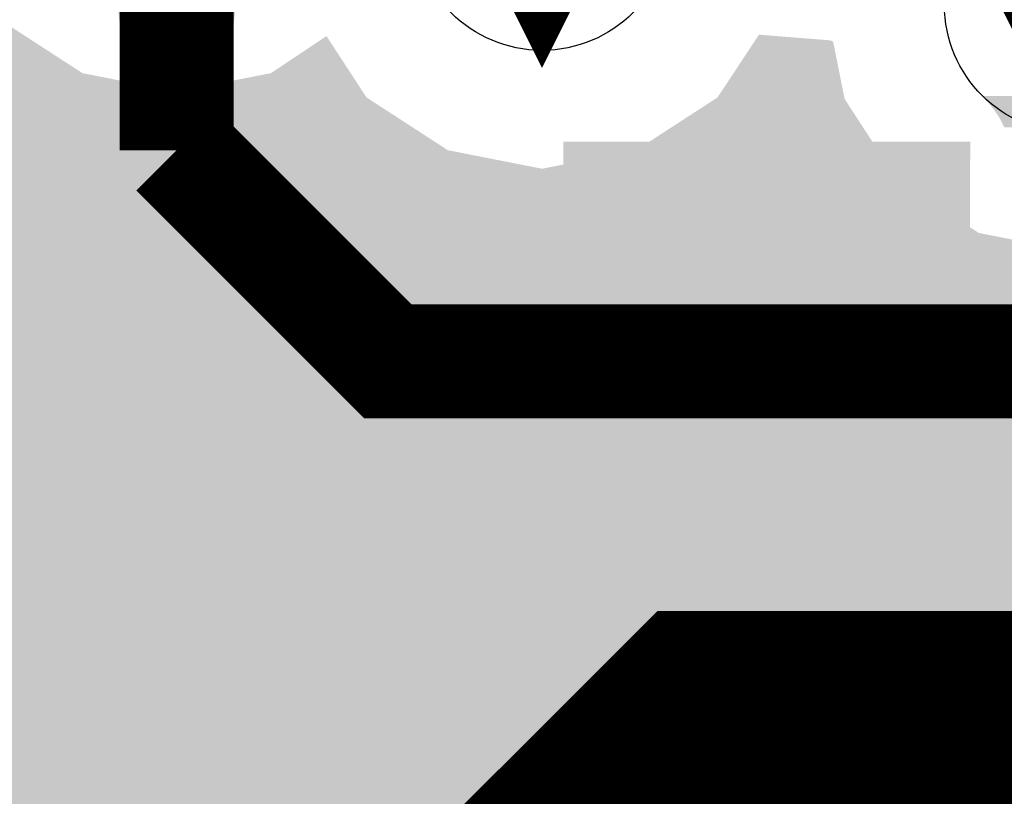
# Model space of a CAD drawing. Extents: x -0.05 to 0.95, y -0.15 to 2.1.
# Tile 46 of 188: x 0.2902 to 0.3592, y 0.3415 to 0.396. Entities that reach past the tile are written whole.
import ezdxf

# ---------------------------------------------------------------- set-up
doc = ezdxf.new("R2010")
doc.units = 0
doc.layers.get('0').update_dxf_attribs({"linetype": 'CONTINUOUS'})
for name, color, linetype in [('LTE_IOT_23_CLICK_V101A_G1', 7, 'CONTINUOUS'), ('LTE_IOT_23_CLICK_V101A_G2', 6, 'CONTINUOUS'), ('LTE_IOT_23_CLICK_V101A_GBL', 1, 'CONTINUOUS'), ('LTE_IOT_23_CLICK_V101A_GD1', 10, 'CONTINUOUS'), ('LTE_IOT_23_CLICK_V101A_GTL', 12, 'CONTINUOUS'), ('LTE_IOT_23_CLICK_V101A_GTO', 11, 'CONTINUOUS')]:
    doc.layers.add(name, color=color, linetype=linetype)

# ---------------------------------------------------------------- blocks, each defined once
blk = doc.blocks.new('ROUND_6')
blk.add_circle((0, 0), 0.009)

msp = doc.modelspace()

# ---------------------------------------------------------------- linework, layer by layer
at = {"layer": 'LTE_IOT_23_CLICK_V101A_G1'}
for points in [[(0.039843, 0.3922), (0.040297, 0.3959), (0.2946, 0.3922), (0.2889, 0.3959)], [(0.3078, 0.3922), (0.3117, 0.394799), (0.313393, 0.3922), (0.3117, 0.394799)], [(0.341737, 0.3945), (0.342001, 0.3949), (0.347, 0.3945), (0.342001, 0.3949)], [(0.3391, 0.3905), (0.341671, 0.3944), (0.34798, 0.3905), (0.3472, 0.3944)], [(0.341671, 0.3944), (0.341737, 0.3945), (0.3472, 0.3944), (0.347, 0.3945)], [(0.039684, 0.3909), (0.039843, 0.3922), (0.3012, 0.3909), (0.2946, 0.3922)], [(0.3012, 0.3909), (0.3078, 0.3922), (0.31424, 0.3909), (0.313393, 0.3922)], [(0.0395, 0.3894), (0.039635, 0.3905), (0.316194, 0.3894), (0.3145, 0.3905)], [(0.039635, 0.3905), (0.039684, 0.3909), (0.3145, 0.3905), (0.31424, 0.3909)], [(0.338946, 0.3904), (0.3391, 0.3905), (0.348, 0.3904), (0.34798, 0.3905)], [(0.3581, 0.3901), (0.357701, 0.390599), (0.3699, 0.3901), (0.370299, 0.390599)], [(0.3334, 0.3868), (0.338946, 0.3904), (0.350337, 0.3868), (0.348, 0.3904)], [(0.3585, 0.3896), (0.3581, 0.3901), (0.3695, 0.3896), (0.3699, 0.3901)], [(0.038412, 0.3868), (0.0395, 0.3894), (0.3202, 0.3868), (0.316194, 0.3894)], [(0.3589, 0.389), (0.3585, 0.3896), (0.3691, 0.389), (0.3695, 0.3896)], [(0.3592, 0.3884), (0.3589, 0.389), (0.3688, 0.3884), (0.3691, 0.389)], [(0.037868, 0.3855), (0.038412, 0.3868), (0.3268, 0.3855), (0.3202, 0.3868)], [(0.3268, 0.3855), (0.3334, 0.3868), (0.351181, 0.3855), (0.350337, 0.3868)], [(0.037534, 0.3847), (0.037868, 0.3855), (0.3517, 0.3847), (0.351181, 0.3855)], [(0.0354, 0.3796), (0.037533, 0.384699), (0.3518, 0.3796), (0.3518, 0.384699)], [(0.037533, 0.384699), (0.037534, 0.3847), (0.3518, 0.384699), (0.3517, 0.3847)], [(0.0289, 0.3711), (0.0354, 0.3796), (0.3518, 0.3711), (0.3518, 0.3796)], [(0.0204, 0.3646), (0.0289, 0.3711), (0.3518, 0.3646), (0.3518, 0.3711)], [(0.011795, 0.361), (0.0204, 0.3646), (0.3518, 0.361), (0.3518, 0.3646)], [(0.0106, 0.3605), (0.011795, 0.361), (0.351896, 0.3605), (0.3518, 0.361)], [(0, 0.3592), (0.0106, 0.3605), (0.352145, 0.3592), (0.351896, 0.3605)], [(-0.0388, 0.3563), (-0.0388, 0.3592), (0.3527, 0.3563), (0.352145, 0.3592)], [(-0.0388, 0.3523), (-0.0388, 0.3563), (0.3553, 0.3523), (0.3527, 0.3563)], [(-0.0388, 0.3409), (-0.0388, 0.3523), (0.3667, 0.3409), (0.3553, 0.3523)]]:
    msp.add_solid(points, dxfattribs=at)
at = {"layer": 'LTE_IOT_23_CLICK_V101A_G2'}
for points in [[(0.2702, 0.3922), (0.2702, 0.3959), (0.2946, 0.3922), (0.2889, 0.3959)], [(0.3078, 0.3922), (0.311699, 0.3948), (0.313393, 0.3922), (0.311699, 0.3948)], [(0.341736, 0.3945), (0.342, 0.3949), (0.347, 0.3945), (0.342, 0.3949)], [(0.3391, 0.3905), (0.34167, 0.3944), (0.34798, 0.3905), (0.3472, 0.3944)], [(0.34167, 0.3944), (0.341736, 0.3945), (0.3472, 0.3944), (0.347, 0.3945)], [(0.2702, 0.3909), (0.2702, 0.3922), (0.3012, 0.3909), (0.2946, 0.3922)], [(0.3012, 0.3909), (0.3078, 0.3922), (0.31424, 0.3909), (0.313393, 0.3922)], [(0.2702, 0.3905), (0.2702, 0.3909), (0.3145, 0.3905), (0.31424, 0.3909)], [(0.2702, 0.3868), (0.2702, 0.3905), (0.3202, 0.3868), (0.3145, 0.3905)], [(0.338946, 0.3904), (0.3391, 0.3905), (0.348, 0.3904), (0.34798, 0.3905)], [(0.3334, 0.3868), (0.338946, 0.3904), (0.350337, 0.3868), (0.348, 0.3904)], [(0.2702, 0.3855), (0.2702, 0.3868), (0.3268, 0.3855), (0.3202, 0.3868)], [(0.3268, 0.3855), (0.3334, 0.3868), (0.351181, 0.3855), (0.350337, 0.3868)], [(0.2702, 0.3847), (0.2702, 0.3855), (0.3517, 0.3847), (0.351181, 0.3855)], [(0.2702, 0.381), (0.2702, 0.3847), (0.3574, 0.381), (0.3517, 0.3847)], [(0.2702, 0.3797), (0.2702, 0.381), (0.364, 0.3797), (0.3574, 0.381)], [(0.2702, 0.3621), (0.2702, 0.3797), (0.4338, 0.3621), (0.4338, 0.3797)], [(0.2917, 0.3407), (0.2702, 0.3621), (0.4338, 0.3407), (0.4338, 0.3621)]]:
    msp.add_solid(points, dxfattribs=at)
at = {"layer": 'LTE_IOT_23_CLICK_V101A_GBL', "const_width": 0.008}
for points in [[(0.3012, 0.3868), (0.3012, 0.4082)], [(0.3012, 0.3868), (0.316, 0.372), (0.438, 0.372)]]:
    msp.add_lwpolyline(points, dxfattribs=at)
at = {"layer": 'LTE_IOT_23_CLICK_V101A_GBL'}
for points in [[(0.2972, 0.3957), (0.2971, 0.3966), (0.3052, 0.3957), (0.3053, 0.3966)], [(0.2972, 0.394701), (0.2972, 0.3957), (0.305199, 0.394701), (0.3052, 0.3957)], [(0.305199, 0.3947), (0.2972, 0.394701), (0.305199, 0.3947), (0.305199, 0.394701)], [(0.2547, 0.3781), (0.2547, 0.3821), (0.2926, 0.3781), (0.2899, 0.3821)], [(0.2547, 0.3717), (0.2547, 0.3781), (0.298957, 0.3717), (0.2926, 0.3781)], [(0.2535, 0.3655), (0.2547, 0.3717), (0.305115, 0.3655), (0.298957, 0.3717)], [(0.252006, 0.3633), (0.2535, 0.3655), (0.3073, 0.3633), (0.305115, 0.3655)], [(0.25024, 0.3607), (0.252006, 0.3633), (0.3113, 0.3607), (0.3073, 0.3633)], [(0.249294, 0.3598), (0.2499, 0.3602), (0.316, 0.3598), (0.313912, 0.3602)], [(0.2499, 0.3602), (0.25024, 0.3607), (0.313912, 0.3602), (0.3113, 0.3607)], [(0.248689, 0.3594), (0.249294, 0.3598), (0.636, 0.3594), (0.633933, 0.3598)], [(0.2446, 0.3567), (0.248689, 0.3594), (0.850001, 0.3567), (0.850001, 0.3594)], [(0.2384, 0.3554), (0.2446, 0.3567), (0.850001, 0.3554), (0.850001, 0.3567)], [(0.05, 0.3487), (0.05, 0.3554), (0.850001, 0.3487), (0.850001, 0.3554)], [(0.05, 0.3474), (0.05, 0.3487), (0.6367, 0.3474), (0.6429, 0.3487)], [(0.05, 0.3439), (0.05, 0.3474), (0.6314, 0.3439), (0.6367, 0.3474)], [(0.05, 0.3386), (0.05, 0.3439), (0.6278, 0.3386), (0.6314, 0.3439)]]:
    msp.add_solid(points, dxfattribs=at)
at = {"layer": 'LTE_IOT_23_CLICK_V101A_GD1', "const_width": 0.002}
for points in [[(0.3268, 0.3948), (0.3188, 0.4108), (0.3348, 0.4108), (0.3268, 0.3948)], [(0.364, 0.389), (0.356, 0.405), (0.372, 0.405), (0.364, 0.389)]]:
    msp.add_lwpolyline(points, dxfattribs=at)
at = {"layer": 'LTE_IOT_23_CLICK_V101A_GTL', "const_width": 0.015}
msp.add_lwpolyline([(0.055, 0.1), (0.159, 0.204), (0.245, 0.204), (0.303, 0.262), (0.303, 0.312), (0.338, 0.347), (0.472, 0.347), (0.4813, 0.3377)], dxfattribs=at)
at = {"layer": 'LTE_IOT_23_CLICK_V101A_GTL'}
for points in [[(0.050001, 0.3922), (0.050001, 0.3959), (0.2946, 0.3922), (0.2889, 0.3959)], [(0.3078, 0.3922), (0.311701, 0.394799), (0.313393, 0.3922), (0.311701, 0.394799)], [(0.341737, 0.3945), (0.342001, 0.3949), (0.347, 0.3945), (0.342001, 0.3949)], [(0.3391, 0.3905), (0.341671, 0.3944), (0.34798, 0.3905), (0.3472, 0.3944)], [(0.341671, 0.3944), (0.341737, 0.3945), (0.3472, 0.3944), (0.347, 0.3945)], [(0.050001, 0.3909), (0.050001, 0.3922), (0.3012, 0.3909), (0.2946, 0.3922)], [(0.3012, 0.3909), (0.3078, 0.3922), (0.31424, 0.3909), (0.313393, 0.3922)], [(0.050001, 0.3905), (0.050001, 0.3909), (0.3145, 0.3905), (0.31424, 0.3909)], [(0.050001, 0.3868), (0.050001, 0.3905), (0.3202, 0.3868), (0.3145, 0.3905)], [(0.338946, 0.3904), (0.3391, 0.3905), (0.348, 0.3904), (0.34798, 0.3905)], [(0.3334, 0.3868), (0.338946, 0.3904), (0.350337, 0.3868), (0.348, 0.3904)], [(0.050001, 0.3855), (0.050001, 0.3868), (0.3268, 0.3855), (0.3202, 0.3868)], [(0.3268, 0.3855), (0.3334, 0.3868), (0.351181, 0.3855), (0.350337, 0.3868)], [(0.050001, 0.3847), (0.050001, 0.3855), (0.3517, 0.3847), (0.351181, 0.3855)], [(0.050001, 0.381), (0.050001, 0.3847), (0.3574, 0.381), (0.3517, 0.3847)], [(0.050001, 0.3797), (0.050001, 0.381), (0.364, 0.3797), (0.3574, 0.381)], [(0.050001, 0.3785), (0.050001, 0.3797), (0.4968, 0.3785), (0.49656, 0.3797)], [(0.050001, 0.3739), (0.050001, 0.3785), (0.4999, 0.3739), (0.4968, 0.3785)], [(0.05, 0.3628), (0.050001, 0.3739), (0.511, 0.3628), (0.4999, 0.3739)], [(0.05, 0.3616), (0.05, 0.3628), (0.332, 0.3616), (0.338, 0.3628)], [(0.05, 0.3582), (0.05, 0.3616), (0.3268, 0.3582), (0.332, 0.3616)], [(0.05, 0.341), (0.05, 0.3582), (0.3096, 0.341), (0.3268, 0.3582)]]:
    msp.add_solid(points, dxfattribs=at)
at = {"layer": 'LTE_IOT_23_CLICK_V101A_GTO'}
for points in [[(0.3016, 0.3877), (0.3029, 0.3879), (0.31, 0.3877), (0.3091, 0.3879)], [(0.3029, 0.3879), (0.3036, 0.388), (0.3091, 0.3879), (0.3084, 0.388)], [(0.3036, 0.388), (0.3043, 0.3881), (0.3077, 0.388), (0.3071, 0.3881)], [(0.2986, 0.3869), (0.2995, 0.3872), (0.3132, 0.3869), (0.3123, 0.3872)], [(0.2995, 0.3872), (0.3, 0.3873), (0.3123, 0.3872), (0.312, 0.3873)], [(0.3, 0.3873), (0.30025, 0.3874), (0.312, 0.3873), (0.3117, 0.3874)], [(0.30025, 0.3874), (0.3005, 0.3875), (0.3117, 0.3874), (0.311133, 0.3875)], [(0.3005, 0.3875), (0.3016, 0.3877), (0.311133, 0.3875), (0.31, 0.3877)], [(0.328301, 0.387399), (0.328301, 0.3874), (0.3568, 0.387399), (0.328301, 0.3874)], [(0.328301, 0.3809), (0.328301, 0.387399), (0.356799, 0.3809), (0.3568, 0.387399)], [(0.2972, 0.3862), (0.29764, 0.3864), (0.3148, 0.3862), (0.3144, 0.3864)], [(0.29764, 0.3864), (0.2983, 0.3867), (0.3144, 0.3864), (0.313725, 0.3867)], [(0.2983, 0.3867), (0.2984, 0.3867), (0.313725, 0.3867), (0.313724, 0.3867)], [(0.2984, 0.3867), (0.2985, 0.3868), (0.313724, 0.3867), (0.3135, 0.3868)], [(0.2985, 0.3868), (0.2986, 0.3869), (0.3135, 0.3868), (0.3132, 0.3869)], [(0.2963, 0.3856), (0.2969, 0.386), (0.31584, 0.3856), (0.3152, 0.386)], [(0.2969, 0.386), (0.2972, 0.3862), (0.3152, 0.386), (0.3148, 0.3862)], [(0.2954, 0.3849), (0.296171, 0.3855), (0.3167, 0.3849), (0.316, 0.3855)], [(0.296171, 0.3855), (0.2963, 0.3856), (0.316, 0.3855), (0.31584, 0.3856)], [(0.2942, 0.3837), (0.2949, 0.3844), (0.317825, 0.3837), (0.3173, 0.3844)], [(0.2949, 0.3844), (0.2951, 0.3846), (0.3173, 0.3844), (0.3171, 0.3846)], [(0.2951, 0.3846), (0.2952, 0.3847), (0.3171, 0.3846), (0.3169, 0.3847)], [(0.2952, 0.3847), (0.295399, 0.384899), (0.3169, 0.3847), (0.3168, 0.384899)], [(0.295399, 0.384899), (0.2954, 0.3849), (0.3168, 0.384899), (0.3167, 0.3849)], [(0.2939, 0.3833), (0.2942, 0.3837), (0.318125, 0.3833), (0.317825, 0.3837)], [(0.2935, 0.3829), (0.2938, 0.3832), (0.31844, 0.3829), (0.3182, 0.3832)], [(0.2938, 0.3832), (0.2939, 0.3833), (0.3182, 0.3832), (0.318125, 0.3833)], [(0.2931, 0.3821), (0.2934, 0.3827), (0.319, 0.3821), (0.3186, 0.3827)], [(0.2934, 0.3827), (0.2935, 0.3829), (0.3186, 0.3827), (0.31844, 0.3829)], [(0.29284, 0.3815), (0.29288, 0.3816), (0.3039, 0.3815), (0.3046, 0.3816)], [(0.29288, 0.3816), (0.29292, 0.3817), (0.3046, 0.3816), (0.3052, 0.3817)], [(0.29292, 0.3817), (0.293, 0.3819), (0.3192, 0.3817), (0.3191, 0.3819)], [(0.293, 0.3819), (0.2931, 0.3821), (0.3191, 0.3819), (0.319, 0.3821)], [(0.307, 0.3816), (0.3058, 0.3817), (0.31925, 0.3816), (0.3192, 0.3817)], [(0.308, 0.3815), (0.307, 0.3816), (0.3193, 0.3815), (0.31925, 0.3816)], [(0.292533, 0.3807), (0.2926, 0.3809), (0.3014, 0.3807), (0.3018, 0.3809)], [(0.2926, 0.3809), (0.29268, 0.3811), (0.3018, 0.3809), (0.3022, 0.3811)], [(0.29268, 0.3811), (0.2928, 0.3814), (0.3022, 0.3811), (0.3031, 0.3814)], [(0.2928, 0.3814), (0.29284, 0.3815), (0.3031, 0.3814), (0.3039, 0.3815)], [(0.3088, 0.3812), (0.308, 0.3815), (0.319412, 0.3812), (0.3193, 0.3815)], [(0.3095, 0.381), (0.3088, 0.3812), (0.319487, 0.381), (0.319412, 0.3812)], [(0.31, 0.3808), (0.3095, 0.381), (0.319563, 0.3808), (0.319487, 0.381)], [(0.3283, 0.3724), (0.328301, 0.380899), (0.336101, 0.3724), (0.3361, 0.380899)], [(0.328301, 0.380899), (0.328301, 0.3809), (0.3361, 0.380899), (0.356799, 0.3809)], [(0.2923, 0.38), (0.292367, 0.3802), (0.3003, 0.38), (0.3005, 0.3802)], [(0.292367, 0.3802), (0.292533, 0.3807), (0.3006, 0.3802), (0.3014, 0.3807)], [(0.292367, 0.3802), (0.292367, 0.3802), (0.3005, 0.3802), (0.3006, 0.3802)], [(0.3102, 0.3807), (0.31, 0.3808), (0.3196, 0.3807), (0.319563, 0.3808)], [(0.3104, 0.3806), (0.3102, 0.3807), (0.319643, 0.3806), (0.3196, 0.3807)], [(0.3106, 0.3804), (0.3104, 0.3806), (0.319729, 0.3804), (0.319643, 0.3806)], [(0.311033, 0.38), (0.3107, 0.3804), (0.3199, 0.38), (0.319729, 0.3804)], [(0.292144, 0.3793), (0.292278, 0.3799), (0.2998, 0.3793), (0.3002, 0.3799)], [(0.292278, 0.3799), (0.2923, 0.38), (0.3002, 0.3799), (0.3003, 0.38)], [(0.3112, 0.3798), (0.311033, 0.38), (0.319975, 0.3798), (0.3199, 0.38)], [(0.311629, 0.3792), (0.3112, 0.3798), (0.3202, 0.3792), (0.319975, 0.3798)], [(0.292, 0.3784), (0.292071, 0.3789), (0.2994, 0.3784), (0.2995, 0.3789)], [(0.292071, 0.3789), (0.2921, 0.3791), (0.2995, 0.3789), (0.29965, 0.3791)], [(0.2921, 0.3791), (0.292144, 0.3793), (0.29965, 0.3791), (0.2998, 0.3793)], [(0.3117, 0.3791), (0.311629, 0.3792), (0.320222, 0.3791), (0.3202, 0.3792)], [(0.3121, 0.3785), (0.3117, 0.3791), (0.320356, 0.3785), (0.320222, 0.3791)], [(0.2919, 0.3779), (0.292, 0.3784), (0.2994, 0.3779), (0.2994, 0.3784)], [(0.3124, 0.3778), (0.3121, 0.3785), (0.320511, 0.3778), (0.320356, 0.3785)], [(0.2919, 0.3774), (0.2919, 0.3779), (0.2994, 0.3774), (0.2994, 0.3779)], [(0.291933, 0.3771), (0.2919, 0.3774), (0.2995, 0.3771), (0.2994, 0.3774)], [(0.312514, 0.3774), (0.3124, 0.3778), (0.3206, 0.3774), (0.320511, 0.3778)], [(0.3126, 0.3771), (0.312514, 0.3774), (0.3206, 0.3771), (0.3206, 0.3774)], [(0.291978, 0.3767), (0.291933, 0.3771), (0.2996, 0.3767), (0.2995, 0.3771)], [(0.292, 0.3765), (0.291978, 0.3767), (0.2997, 0.3765), (0.2996, 0.3767)], [(0.3127, 0.3766), (0.3126, 0.3771), (0.320599, 0.3766), (0.3206, 0.3771)], [(0.292025, 0.3763), (0.292, 0.3765), (0.2998, 0.3763), (0.2997, 0.3765)], [(0.292075, 0.3759), (0.292025, 0.3763), (0.3001, 0.3759), (0.2998, 0.3763)], [(0.312767, 0.3764), (0.3127, 0.3766), (0.320599, 0.3764), (0.320599, 0.3766)], [(0.3128, 0.3763), (0.312767, 0.3764), (0.317994, 0.3763), (0.320599, 0.3764)], [(0.3128, 0.376101), (0.3128, 0.3763), (0.3128, 0.376101), (0.317994, 0.3763)], [(0.2921, 0.3757), (0.292075, 0.3759), (0.3003, 0.3757), (0.3001, 0.3759)], [(0.292157, 0.3755), (0.2921, 0.3757), (0.3005, 0.3755), (0.3003, 0.3757)], [(0.292214, 0.3753), (0.292157, 0.3755), (0.3008, 0.3753), (0.3005, 0.3755)], [(0.292243, 0.3752), (0.292214, 0.3753), (0.301, 0.3752), (0.3008, 0.3753)], [(0.292272, 0.3751), (0.292243, 0.3752), (0.3013, 0.3751), (0.301, 0.3752)], [(0.292329, 0.3749), (0.292272, 0.3751), (0.3015, 0.3749), (0.3013, 0.3751)], [(0.292357, 0.3748), (0.292329, 0.3749), (0.3019, 0.3748), (0.3015, 0.3749)], [(0.292472, 0.3744), (0.292357, 0.3748), (0.3029, 0.3744), (0.3019, 0.3748)], [(0.2925, 0.3743), (0.292472, 0.3744), (0.3031, 0.3743), (0.3029, 0.3744)], [(0.292571, 0.3741), (0.2925, 0.3743), (0.3035, 0.3741), (0.3031, 0.3743)], [(0.292643, 0.3739), (0.292571, 0.3741), (0.3041, 0.3739), (0.3035, 0.3741)], [(0.292786, 0.3735), (0.292643, 0.3739), (0.3057, 0.3735), (0.3041, 0.3739)], [(0.292857, 0.3733), (0.292786, 0.3735), (0.3066, 0.3733), (0.3057, 0.3735)], [(0.292964, 0.373), (0.292857, 0.3733), (0.3076, 0.373), (0.3066, 0.3733)], [(0.293, 0.3729), (0.292964, 0.373), (0.3079, 0.3729), (0.3076, 0.373)], [(0.293064, 0.3728), (0.293, 0.3729), (0.3085, 0.3728), (0.3081, 0.3729)], [(0.293191, 0.3726), (0.293064, 0.3728), (0.309, 0.3726), (0.3085, 0.3728)], [(0.293255, 0.3725), (0.293191, 0.3726), (0.3095, 0.3725), (0.309, 0.3726)], [(0.293509, 0.3721), (0.293255, 0.3725), (0.3107, 0.3721), (0.3095, 0.3725)], [(0.2937, 0.3718), (0.293509, 0.3721), (0.31175, 0.3718), (0.3107, 0.3721)], [(0.3283, 0.372399), (0.3283, 0.3724), (0.3554, 0.372399), (0.336101, 0.3724)], [(0.3283, 0.3659), (0.3283, 0.372399), (0.355399, 0.3659), (0.3554, 0.372399)], [(0.294, 0.3713), (0.2937, 0.3718), (0.3135, 0.3713), (0.31175, 0.3718)], [(0.294375, 0.3708), (0.294, 0.3713), (0.3148, 0.3708), (0.3135, 0.3713)], [(0.2946, 0.3705), (0.294375, 0.3708), (0.3153, 0.3705), (0.3148, 0.3708)], [(0.294825, 0.3702), (0.2946, 0.3705), (0.3159, 0.3702), (0.3153, 0.3705)], [(0.294826, 0.370199), (0.294825, 0.3702), (0.316, 0.370199), (0.3159, 0.3702)], [(0.2949, 0.3701), (0.294826, 0.370199), (0.316, 0.3701), (0.316, 0.370199)], [(0.2951, 0.3699), (0.2949, 0.3701), (0.3163, 0.3699), (0.316, 0.3701)], [(0.2953, 0.3698), (0.2951, 0.3699), (0.316466, 0.3698), (0.3163, 0.3699)], [(0.2954, 0.3696), (0.2953, 0.3698), (0.3168, 0.3696), (0.316466, 0.3698)], [(0.2959, 0.3692), (0.2954, 0.3696), (0.31736, 0.3692), (0.3168, 0.3696)], [(0.29605, 0.3691), (0.2959, 0.3692), (0.3175, 0.3691), (0.31736, 0.3692)], [(0.2968, 0.3686), (0.29605, 0.3691), (0.3181, 0.3686), (0.3175, 0.3691)], [(0.2971, 0.3684), (0.2968, 0.3686), (0.3183, 0.3684), (0.3181, 0.3686)], [(0.2979, 0.3681), (0.2971, 0.3684), (0.3186, 0.3681), (0.3183, 0.3684)], [(0.2983, 0.3679), (0.2979, 0.3681), (0.3188, 0.3679), (0.3186, 0.3681)], [(0.2993, 0.3674), (0.2983, 0.3679), (0.319371, 0.3674), (0.3188, 0.3679)], [(0.29986, 0.3672), (0.2993, 0.3674), (0.3196, 0.3672), (0.319371, 0.3674)], [(0.3007, 0.3669), (0.29986, 0.3672), (0.3198, 0.3669), (0.3196, 0.3672)], [(0.3014, 0.3667), (0.3007, 0.3669), (0.319933, 0.3667), (0.3198, 0.3669)], [(0.302, 0.3664), (0.3014, 0.3667), (0.320133, 0.3664), (0.319933, 0.3667)], [(0.3026, 0.3663), (0.302, 0.3664), (0.3202, 0.3663), (0.320133, 0.3664)], [(0.302851, 0.3662), (0.3026, 0.3663), (0.3202, 0.3662), (0.3202, 0.3663)], [(0.3031, 0.3661), (0.302851, 0.3662), (0.32025, 0.3661), (0.3202, 0.3662)], [(0.3039, 0.3659), (0.3031, 0.3661), (0.32035, 0.3659), (0.32025, 0.3661)], [(0.3041, 0.3658), (0.3039, 0.3659), (0.3204, 0.3658), (0.32035, 0.3659)], [(0.305, 0.3656), (0.3041, 0.3658), (0.32052, 0.3656), (0.3204, 0.3658)], [(0.3283, 0.365899), (0.3283, 0.3659), (0.3361, 0.365899), (0.355399, 0.3659)], [(0.3283, 0.3555), (0.3283, 0.365899), (0.336101, 0.3555), (0.3361, 0.365899)], [(0.3058, 0.3654), (0.305, 0.3656), (0.32064, 0.3654), (0.32052, 0.3656)], [(0.30615, 0.3653), (0.3058, 0.3654), (0.3207, 0.3653), (0.32064, 0.3654)], [(0.3072, 0.365), (0.30615, 0.3653), (0.320829, 0.365), (0.3207, 0.3653)], [(0.3082, 0.3648), (0.3072, 0.365), (0.320914, 0.3648), (0.320829, 0.365)], [(0.3087, 0.3646), (0.3082, 0.3648), (0.321, 0.3646), (0.320914, 0.3648)], [(0.3091, 0.3645), (0.308701, 0.3646), (0.321022, 0.3645), (0.321, 0.3646)], [(0.3097, 0.3643), (0.3091, 0.3645), (0.321067, 0.3643), (0.321022, 0.3645)], [(0.3101, 0.3642), (0.3097, 0.3643), (0.321089, 0.3642), (0.321067, 0.3643)], [(0.3103, 0.3641), (0.3101, 0.3642), (0.321111, 0.3641), (0.321089, 0.3642)], [(0.3111, 0.3638), (0.3104, 0.3641), (0.321178, 0.3638), (0.321111, 0.3641)], [(0.311267, 0.3637), (0.3111, 0.3638), (0.3212, 0.3637), (0.321178, 0.3638)], [(0.3116, 0.3635), (0.311267, 0.3637), (0.32126, 0.3635), (0.3212, 0.3637)], [(0.3121, 0.3633), (0.3116, 0.3635), (0.32132, 0.3633), (0.32126, 0.3635)], [(0.3125, 0.363), (0.3121, 0.3633), (0.32141, 0.363), (0.32132, 0.3633)], [(0.3128, 0.3628), (0.3125, 0.363), (0.32147, 0.3628), (0.32141, 0.363)], [(0.3129, 0.3627), (0.3128, 0.3628), (0.3215, 0.3627), (0.32147, 0.3628)], [(0.3131, 0.3625), (0.3129, 0.3627), (0.321533, 0.3625), (0.3215, 0.3627)], [(0.3131, 0.3624), (0.3131, 0.3625), (0.32155, 0.3624), (0.321533, 0.3625)], [(0.3134, 0.362), (0.3131, 0.3624), (0.321617, 0.362), (0.32155, 0.3624)], [(0.290501, 0.3615), (0.291571, 0.3616), (0.298143, 0.3615), (0.2981, 0.3616)], [(0.291571, 0.3616), (0.295861, 0.362), (0.2981, 0.3616), (0.2981, 0.362)], [(0.295861, 0.362), (0.298, 0.362199), (0.2981, 0.362), (0.298, 0.362199)], [(0.3136, 0.3617), (0.3134, 0.362), (0.321667, 0.3617), (0.321617, 0.362)], [(0.31365, 0.3615), (0.3136, 0.3617), (0.3217, 0.3615), (0.321667, 0.3617)], [(0.2906, 0.3609), (0.290501, 0.3615), (0.2984, 0.3609), (0.298143, 0.3615)], [(0.2907, 0.3603), (0.2906, 0.3609), (0.29855, 0.3603), (0.2984, 0.3609)], [(0.3138, 0.3609), (0.31365, 0.3615), (0.3217, 0.3609), (0.3217, 0.3615)], [(0.314, 0.3603), (0.3138, 0.3609), (0.3217, 0.3603), (0.3217, 0.3609)], [(0.290736, 0.3601), (0.2907, 0.3603), (0.2986, 0.3601), (0.29855, 0.3603)], [(0.314, 0.3601), (0.314, 0.3603), (0.3217, 0.3601), (0.3217, 0.3603)], [(0.2909, 0.3592), (0.290736, 0.3601), (0.299, 0.3592), (0.2986, 0.3601)], [(0.3139, 0.3593), (0.314, 0.3601), (0.3217, 0.3593), (0.3217, 0.3601)], [(0.2912, 0.3582), (0.2909, 0.3592), (0.2995, 0.3582), (0.299, 0.3592)], [(0.3137, 0.3587), (0.313767, 0.3589), (0.321571, 0.3587), (0.3216, 0.3589)], [(0.313767, 0.3589), (0.3139, 0.3593), (0.3216, 0.3589), (0.3217, 0.3593)], [(0.29144, 0.3574), (0.2912, 0.3582), (0.3, 0.3574), (0.2995, 0.3582)], [(0.3133, 0.358), (0.313414, 0.3582), (0.32146, 0.358), (0.3215, 0.3582)], [(0.313414, 0.3582), (0.3137, 0.3587), (0.3215, 0.3582), (0.321571, 0.3587)], [(0.2915, 0.3572), (0.29144, 0.3574), (0.3002, 0.3572), (0.3, 0.3574)], [(0.3128, 0.3572), (0.313, 0.3574), (0.3213, 0.3572), (0.32134, 0.3574)], [(0.313, 0.3574), (0.3133, 0.358), (0.32134, 0.3574), (0.32146, 0.358)], [(0.291767, 0.3566), (0.2915, 0.3572), (0.3008, 0.3566), (0.3002, 0.3572)], [(0.3121, 0.3564), (0.3124, 0.3567), (0.321082, 0.3564), (0.321164, 0.3567)], [(0.3124, 0.3567), (0.3126, 0.357), (0.321164, 0.3567), (0.321245, 0.357)], [(0.3126, 0.357), (0.3128, 0.3572), (0.321245, 0.357), (0.3213, 0.3572)], [(0.2919, 0.3563), (0.291767, 0.3566), (0.3011, 0.3563), (0.3009, 0.3566)], [(0.291767, 0.3566), (0.291767, 0.3566), (0.3009, 0.3566), (0.3008, 0.3566)], [(0.292, 0.3561), (0.2919, 0.3563), (0.3016, 0.3561), (0.3011, 0.3563)], [(0.2922, 0.3557), (0.292, 0.3561), (0.3022, 0.3557), (0.3016, 0.3561)], [(0.3112, 0.3559), (0.31152, 0.3561), (0.3209, 0.3559), (0.321, 0.3561)], [(0.31152, 0.3561), (0.312, 0.3564), (0.321, 0.3561), (0.321082, 0.3564)], [(0.2923, 0.3555), (0.2922, 0.3557), (0.3028, 0.3555), (0.3022, 0.3557)], [(0.292471, 0.3551), (0.2923, 0.3555), (0.304, 0.3551), (0.3028, 0.3555)], [(0.3094, 0.3552), (0.3104, 0.3555), (0.32055, 0.3552), (0.3207, 0.3555)], [(0.3104, 0.3555), (0.3112, 0.3559), (0.3207, 0.3555), (0.3209, 0.3559)], [(0.3283, 0.355499), (0.3283, 0.3555), (0.3575, 0.355499), (0.336101, 0.3555)], [(0.3283, 0.349001), (0.3283, 0.355499), (0.357499, 0.349001), (0.3575, 0.355499)], [(0.292557, 0.3549), (0.292471, 0.3551), (0.3051, 0.3549), (0.304, 0.3551)], [(0.2926, 0.3548), (0.292557, 0.3549), (0.3064, 0.3548), (0.3051, 0.3549)], [(0.293, 0.3541), (0.2926, 0.3548), (0.319917, 0.3541), (0.320325, 0.3548)], [(0.307, 0.3548), (0.3077, 0.3549), (0.320325, 0.3548), (0.320383, 0.3549)], [(0.3077, 0.3549), (0.3085, 0.3551), (0.320383, 0.3549), (0.3205, 0.3551)], [(0.308501, 0.3551), (0.3094, 0.3552), (0.3205, 0.3551), (0.32055, 0.3552)], [(0.29316, 0.3539), (0.293, 0.3541), (0.3198, 0.3539), (0.319917, 0.3541)], [(0.29324, 0.3538), (0.29316, 0.3539), (0.3197, 0.3538), (0.3198, 0.3539)], [(0.2938, 0.3531), (0.29324, 0.3538), (0.319233, 0.3531), (0.3197, 0.3538)], [(0.29392, 0.3529), (0.2938, 0.3531), (0.3191, 0.3529), (0.319233, 0.3531)], [(0.2941, 0.3526), (0.29392, 0.3529), (0.3188, 0.3526), (0.3191, 0.3529)], [(0.2945, 0.3522), (0.2941, 0.3526), (0.3184, 0.3522), (0.3188, 0.3526)], [(0.2947, 0.3519), (0.2945, 0.3522), (0.3181, 0.3519), (0.3184, 0.3522)], [(0.2949, 0.3518), (0.2947, 0.3519), (0.318, 0.3518), (0.3181, 0.3519)], [(0.2951, 0.3516), (0.2949, 0.3518), (0.3178, 0.3516), (0.318, 0.3518)], [(0.2959, 0.351), (0.2951, 0.3516), (0.316943, 0.351), (0.3178, 0.3516)], [(0.29606, 0.3509), (0.2959, 0.351), (0.3168, 0.3509), (0.316943, 0.351)], [(0.2967, 0.3505), (0.29606, 0.3509), (0.316134, 0.3505), (0.3168, 0.3509)], [(0.29715, 0.3503), (0.2967, 0.3505), (0.3158, 0.3503), (0.316134, 0.3505)], [(0.2985, 0.3497), (0.29715, 0.3503), (0.3146, 0.3497), (0.3158, 0.3503)], [(0.2988, 0.3496), (0.2985, 0.3497), (0.3145, 0.3496), (0.3146, 0.3497)], [(0.298801, 0.3496), (0.2988, 0.3496), (0.3143, 0.3496), (0.3145, 0.3496)], [(0.2994, 0.3494), (0.298801, 0.3496), (0.314, 0.3494), (0.3143, 0.3496)], [(0.299733, 0.3493), (0.2994, 0.3494), (0.3137, 0.3493), (0.314, 0.3494)], [(0.300067, 0.3492), (0.299733, 0.3493), (0.3133, 0.3492), (0.3137, 0.3493)], [(0.3004, 0.3491), (0.300067, 0.3492), (0.3128, 0.3491), (0.3133, 0.3492)], [(0.30085, 0.349), (0.3004, 0.3491), (0.3124, 0.349), (0.3128, 0.3491)], [(0.30175, 0.3488), (0.30085, 0.349), (0.3117, 0.3488), (0.3124, 0.349)], [(0.3022, 0.3487), (0.30175, 0.3488), (0.3111, 0.3487), (0.3117, 0.3488)], [(0.303, 0.3486), (0.3022, 0.3487), (0.3104, 0.3486), (0.3111, 0.3487)], [(0.3034, 0.3485), (0.303, 0.3486), (0.3097, 0.3485), (0.3104, 0.3486)], [(0.3038, 0.3484), (0.3034, 0.3485), (0.3089, 0.3484), (0.3097, 0.3485)], [(0.357499, 0.349), (0.3283, 0.349001), (0.357499, 0.349), (0.357499, 0.349001)], [(0.3051, 0.3483), (0.3045, 0.3484), (0.3081, 0.3483), (0.3089, 0.3484)]]:
    msp.add_solid(points, dxfattribs=at)

# ---------------------------------------------------------------- block references
at = {"layer": 'LTE_IOT_23_CLICK_V101A_G1'}
msp.add_blockref('ROUND_6', (0.364, 0.397), dxfattribs=at)
at = {"layer": 'LTE_IOT_23_CLICK_V101A_G2'}
msp.add_blockref('ROUND_6', (0.3268, 0.4028), dxfattribs=at)
at = {"layer": 'LTE_IOT_23_CLICK_V101A_GBL'}
for p in [(0.3268, 0.4028), (0.364, 0.397)]:
    msp.add_blockref('ROUND_6', p, dxfattribs=at)
at = {"layer": 'LTE_IOT_23_CLICK_V101A_GTL'}
for p in [(0.3268, 0.4028), (0.364, 0.397)]:
    msp.add_blockref('ROUND_6', p, dxfattribs=at)

doc.saveas('drawing.dxf')
